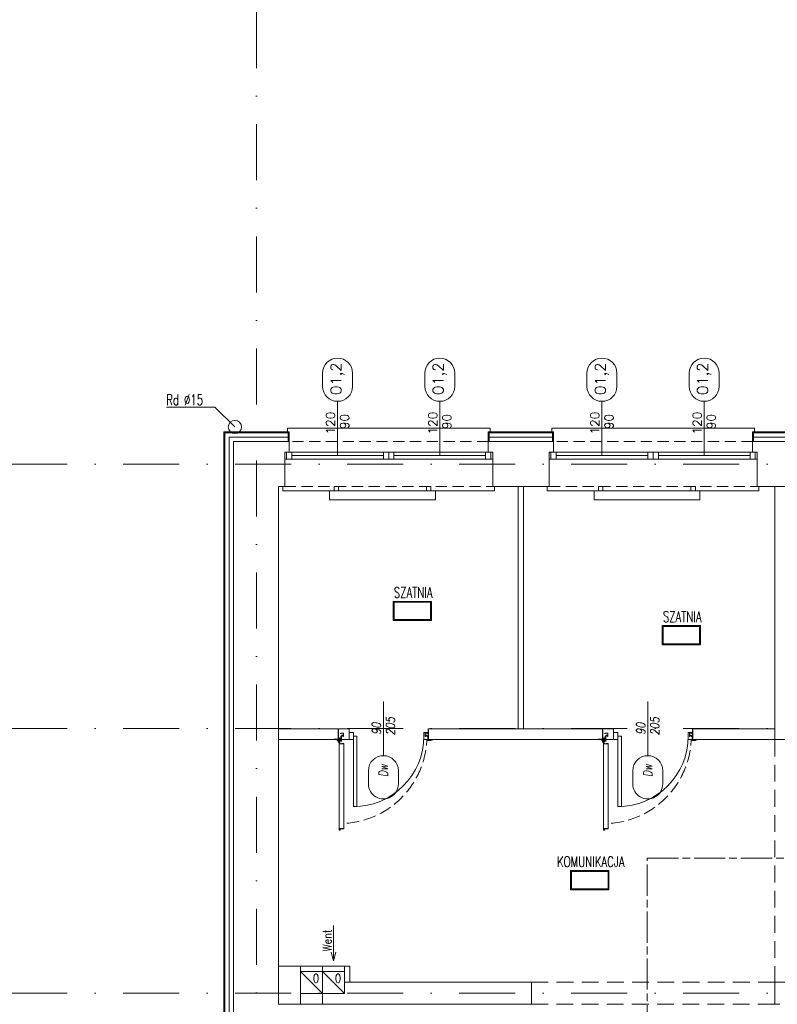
# Model space of a CAD drawing. Header units: millimetres. Extents: x -82287 to 177822, y -399756 to 0.
# Tile 123 of 228: x 48711 to 49571, y -194899 to -193782. Entities that reach past the tile are written whole.
import ezdxf
from ezdxf.enums import TextEntityAlignment as Align

# ---------------------------------------------------------------- set-up
doc = ezdxf.new("R2010")
doc.units = ezdxf.units.MM
doc.header["$MEASUREMENT"] = 0
for name, pattern in [('SUŁOSZOWA - PB 21 03$0$CENTER', [0.6, 0.375, -0.075, 0.075, -0.075]), ('SUŁOSZOWA - PB 21 03$0$CHAIN', [0.3543, 0.2362, -0.0295, 0.0591, -0.0295]), ('SUŁOSZOWA - PB 21 03$0$DASHDOT', [25.4, 12.7, -6.35, 0, -6.35]), ('SUŁOSZOWA - PB 21 03$0$HIDDEN', [9.525, 6.35, -3.175]), ('SUŁOSZOWA - PB 21 03$0$Hidden Line', [391.222223, 282.222223, -109])]:
    doc.linetypes.add(name, pattern=pattern)
doc.layers.add('FL_XREF', color=252, linetype='Continuous')
for name, color, linetype, lineweight in [('SUŁOSZOWA - PB 21 03$0$!! 0_ Istn-okna', 251, 'Continuous', 0), ('SUŁOSZOWA - PB 21 03$0$!! 0_ Istn-sciany', 251, 'Continuous', 0), ('SUŁOSZOWA - PB 21 03$0$!! 0_ Istn-widok', 251, 'Continuous', 0), ('SUŁOSZOWA - PB 21 03$0$!! 0_ Opis', 251, 'Continuous', 0), ('SUŁOSZOWA - PB 21 03$0$!! 0_Istn-cienka', 251, 'Continuous', 0), ('SUŁOSZOWA - PB 21 03$0$!! 0_Istn-grzejniki', 251, 'Continuous', 0), ('SUŁOSZOWA - PB 21 03$0$!! 0_Istn-went', 251, 'Continuous', 0), ('SUŁOSZOWA - PB 21 03$0$!! 0_Opis_okna', 251, 'Continuous', 0), ('SUŁOSZOWA - PB 21 03$0$!! 0_Opis_pom', 251, 'Continuous', 0), ('SUŁOSZOWA - PB 21 03$0$!! 0_Osie', 251, 'SUŁOSZOWA - PB 21 03$0$DASHDOT', 0), ('SUŁOSZOWA - PB 21 03$0$!! 1_ tynk zewn  - nowy', 251, 'Continuous', 0), ('SUŁOSZOWA - PB 21 03$0$!! 1_droga ewakuacyjna', 251, 'SUŁOSZOWA - PB 21 03$0$CHAIN', 0), ('SUŁOSZOWA - PB 21 03$0$!! 1_OPIS POM NOWE', 251, 'Continuous', 0), ('SUŁOSZOWA - PB 21 03$0$!! 1_PROJ Sciany', 251, 'Continuous', 0), ('SUŁOSZOWA - PB 21 03$0$!! 2_ remont Ocieplenie', 251, 'SUŁOSZOWA - PB 21 03$0$ZIGZAG', 0), ('SUŁOSZOWA - PB 21 03$0$!! 2_Drzwi - nowe remont', 251, 'Continuous', 0), ('SUŁOSZOWA - PB 21 03$0$!! 2_drzwi opis', 251, 'Continuous', 0), ('SUŁOSZOWA - PB 21 03$0$!! 2_WYBURZENIA DO REMONTU', 251, 'Continuous', 0), ('SUŁOSZOWA - PB 21 03$0$0-osie-liniA', 251, 'SUŁOSZOWA - PB 21 03$0$DASHDOT', 0)]:
    doc.layers.add(name, color=color, linetype=linetype, lineweight=lineweight)
doc.styles.add('SUŁOSZOWA - PB 21 03$0$50', font='ROMANS.shx', dxfattribs={"width": 0.8, "oblique": 10, "height": 10})
doc.styles.add('SUŁOSZOWA - PB 21 03$0$ARCHETYP', font='romans.shx', dxfattribs={"height": 15})
doc.styles.add('SUŁOSZOWA - PB 21 03$0$ARIAL', font='tahoma.ttf')
doc.styles.add('SUŁOSZOWA - PB 21 03$0$TXT', font='simplex.shx')
doc.linetypes.add('SUŁOSZOWA - PB 21 03$0$ZIGZAG', pattern='A,0.00254,-5.08,[131,ltypeshp.shx,S=5.08,R=0,X=-5.08,Y=0],-10.16,[131,ltypeshp.shx,S=5.08,R=180,X=5.08,Y=0],-5.08', length=20.32254)

# ---------------------------------------------------------------- blocks, each defined once
blk = doc.blocks.new('SUŁOSZOWA - PB 21 03$0$BLOK OSI')
at = {"layer": 'SUŁOSZOWA - PB 21 03$0$0-osie-liniA', "ltscale": 5}
for points in [[(48917.7, -193635.5), (48917.7, -195994)], [(48639.3, -194402.1), (55424.3, -194402.1)], [(48639.3, -194702.1), (55442.3, -194702.1)], [(48639.3, -195002.1), (55442.3, -195002.1)]]:
    blk.add_lwpolyline(points, dxfattribs=at)
blk = doc.blocks.new('SUŁOSZOWA - PB 21 03$0$zaw-dr-90-p')
at = {"color": 2, "linetype": 'SUŁOSZOWA - PB 21 03$0$CENTER', "ltscale": 0.2}
for p, q in [((12, 0), (-12, 0)), ((0, 12), (0, -12)), ((24, 24), (31, 24)), ((24, 19), (31, 19))]:
    blk.add_line(p, q, dxfattribs=at)
at = {"ltscale": 0.2}
for p, q in [((10, 12), (6, 12)), ((10, 0), (10, 6))]:
    blk.add_line(p, q, dxfattribs=at)
blk.add_lwpolyline([(0, 6), (23, 6, 0.414214), (28, 11), (28, 31), (24, 31), (24, 11, -0.414214), (23, 10), (0, 10, 4.561698), (8, 6), (5, 4)], format="xyb", dxfattribs=at)
blk.add_lwpolyline([(0, 0), (-2, 0), (-2, 0), (0, 0), (0, 3), (0, 3), (0, 0), (3, 0), (3, 0), (0, 0), (0, -3), (0, -3)], close=True)
blk.add_lwpolyline([(10, 10), (10, 39), (6, 39), (6, 10)], dxfattribs=at)
blk.add_circle((0, 0), 6.5, dxfattribs=at)
blk = doc.blocks.new('SUŁOSZOWA - PB 21 03$0$drzwi 90- sc 12')
for p, q in [((-13620.3, 20410.2), (-13620.3, 20313.8)), ((-13614.9, 20409.9), (-13620.3, 20409.9)), ((-13616.1, 20410.3), (-13620.2, 20410.3)), ((-13616.1, 20410.3), (-13620, 20410.3)), ((-13618.2, 20410.3), (-13616.2, 20410.3)), ((-13618.2, 20410.3), (-13616.2, 20410.3)), ((-13616.1, 20410.3), (-13616.1, 20411.5)), ((-13616.1, 20411.5), (-13615, 20411.5)), ((-13614.9, 20411.4), (-13614.9, 20313.8)), ((-13620.3, 20313.5), (-13620.3, 20318)), ((-13614.9, 20313.8), (-13620.3, 20313.8)), ((-13618.2, 20313.4), (-13620.2, 20313.4)), ((-13618.2, 20313.7), (-13618.2, 20313.4)), ((-13618.2, 20313.7), (-13616.4, 20313.7)), ((-13615.9, 20313.2), (-13615.9, 20312.2)), ((-13614.9, 20312.3), (-13614.9, 20318)), ((-13715.8, 20302), (-13716.3, 20302)), ((-13715.6, 20308.3), (-13715.6, 20308.6)), ((-13715.6, 20307.7), (-13715.6, 20308.6)), ((-13715.6, 20307.8), (-13715.6, 20308.6)), ((-13715.6, 20307.7), (-13715.4, 20307.7)), ((-13617.8, 20311.1), (-13617.8, 20305.7)), ((-13617.8, 20311.1), (-13617.8, 20305.7)), ((-13616.2, 20309.9), (-13617.4, 20309.9)), ((-13616.8, 20302), (-13616.3, 20302)), ((-13616.2, 20309.9), (-13616.2, 20311)), ((-13615.9, 20312.2), (-13615, 20312.2))]:
    blk.add_line(p, q)
for points in [[(-13665.3, 20285), (-13665.3, 20325.8)], [(-13615.6, 20309.6), (-13615.3, 20309.6), (-13615.3, 20309.8), (-13616.3, 20309.8), (-13616.3, 20309.6), (-13615.9, 20309.6)]]:
    blk.add_lwpolyline(points)
at = {"lineweight": 30}
for points in [[(-13716.3, 20308.9), (-13721.3, 20308.9)], [(-13716.3, 20308.9), (-13716.3, 20296.9)], [(-13614.3, 20308.9), (-13609.3, 20308.9)], [(-13614.3, 20308.9), (-13614.3, 20296.9)]]:
    blk.add_lwpolyline(points, dxfattribs=at)
at = {"ltscale": 0.2}
for points in [[(-13715.6, 20307.5), (-13715.6, 20309.5, 0.414214), (-13715.9, 20309.8), (-13719.4, 20309.8, 0.414214), (-13719.8, 20309.5), (-13719.8, 20308.9), (-13719.6, 20308.9), (-13719.6, 20309.5, -0.414214), (-13719.4, 20309.6), (-13717, 20309.6)], [(-13717, 20309.6), (-13715.9, 20309.6, -0.414214), (-13715.7, 20309.5), (-13715.7, 20307.5)], [(-13715.7, 20307.8), (-13715.7, 20305.6, 0.414214), (-13715.4, 20305.2), (-13715, 20305.2, -0.414214), (-13714.8, 20305.1), (-13714.8, 20304.5, 0.414214), (-13714.5, 20304.1), (-13713.3, 20304.1, 0.414214), (-13712.9, 20304.5), (-13712.9, 20305.1, -1), (-13712.7, 20305.1), (-13712.7, 20302, -0.414214), (-13712.9, 20301.8), (-13715.4, 20301.8, -0.414214), (-13715.6, 20302), (-13715.6, 20302.5), (-13715.8, 20302.5), (-13715.8, 20302, 0.414214), (-13715.4, 20301.6), (-13712.9, 20301.6, 0.414214), (-13712.6, 20302), (-13712.6, 20305.1, 1), (-13713.1, 20305.1), (-13713.1, 20304.5, -0.414214), (-13713.3, 20304.3), (-13714.5, 20304.3, -0.414214), (-13714.6, 20304.5), (-13714.6, 20305.1, 0.414214), (-13715, 20305.4), (-13715.4, 20305.4, -0.414214), (-13715.6, 20305.6), (-13715.6, 20307.6)], [(-13615.9, 20309.6), (-13616.6, 20309.6, 0.414214), (-13616.8, 20309.5), (-13616.8, 20305.6, -0.414214), (-13617.1, 20305.2), (-13617.6, 20305.2, 0.414214), (-13617.7, 20305.1), (-13617.7, 20304.5, -0.414214), (-13618.1, 20304.1), (-13619.3, 20304.1, -0.414214), (-13619.6, 20304.5), (-13619.6, 20305.1, 1), (-13619.8, 20305.1), (-13619.8, 20302, 0.414214), (-13619.6, 20301.8), (-13617.1, 20301.8, 0.414214), (-13616.9, 20302), (-13616.9, 20302.5), (-13616.8, 20302.5), (-13616.8, 20302, -0.414214), (-13617.1, 20301.6), (-13619.6, 20301.6, -0.414214), (-13620, 20302), (-13620, 20305.1, -1), (-13619.4, 20305.1), (-13619.4, 20304.5, 0.414214), (-13619.3, 20304.3), (-13618.1, 20304.3, 0.414214), (-13617.9, 20304.5), (-13617.9, 20305.1, -0.414214), (-13617.6, 20305.4), (-13617.1, 20305.4, 0.414214), (-13617, 20305.6), (-13617, 20309.5, -0.414214), (-13616.6, 20309.8), (-13613.1, 20309.8, -0.414214), (-13612.8, 20309.5), (-13612.8, 20308.9), (-13612.9, 20308.9), (-13612.9, 20309.5, 0.414214), (-13613.1, 20309.6), (-13615.6, 20309.6)]]:
    blk.add_lwpolyline(points, format="xyb", dxfattribs=at)
blk.add_lwpolyline([(-13616.8, 20308.8), (-13617, 20308.8), (-13617, 20307.4), (-13616.8, 20307.4)], close=True)
at = {"linetype": 'SUŁOSZOWA - PB 21 03$0$Hidden Line', "lineweight": 9, "ltscale": 0.05}
blk.add_arc((-13615.5, 20305.1), 99.1, 94.8005, 177.6944, dxfattribs=at)
for centre, radius, start, end in [((-13620.2, 20410.2), 0.1, 90, 180), ((-13615, 20411.4), 0.1, 0, 90), ((-13620.2, 20313.5), 0.1, 180, 270), ((-13616.4, 20313.2), 0.5, 0, 90), ((-13616.3, 20311), 0.1, 0, 90), ((-13615, 20312.3), 0.1, 270, 0)]:
    blk.add_arc(centre, radius, start, end)
at = {"xscale": 0.09999999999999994, "yscale": 0.09999999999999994, "zscale": 0.09999999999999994, "rotation": 180.0000000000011}
blk.add_blockref('SUŁOSZOWA - PB 21 03$0$zaw-dr-90-p', (-13614.9, 20310.9), dxfattribs=at)
blk = doc.blocks.new('SUŁOSZOWA - PB 21 03$0$1_ok-opis')
blk.add_line((0, 111.6), (0, 50))
for points in [[(-17, 128.6), (-17, 143.6)], [(17, 128.6), (17, 143.6)]]:
    blk.add_lwpolyline(points)
for centre, start, end in [((0, 143.6), 0, 180), ((0, 128.6), 180, 0)]:
    blk.add_arc(centre, 17, start, end)
at = {"style": 'SUŁOSZOWA - PB 21 03$0$ARCHETYP'}
for tag, height, rotation, p in [('NR', 12, 90, (0, 136.9)), ('NR', 12, 270, (0, 136.9)), ('SZEROKOŚĆ', 10, 90, (-8, 78.3)), ('WYSOKOŚĆ', 10, 270, (-8, 78.3)), ('WYSOKOŚĆ', 10, 90, (8, 78.3)), ('SZEROKOŚĆ', 10, 270, (8, 78.3))]:
    blk.add_attdef(tag, text='', height=height, rotation=rotation, dxfattribs=at).set_placement(p, align=Align.MIDDLE)
blk = doc.blocks.new('SUŁOSZOWA - PB 21 03')
at = {"layer": 'SUŁOSZOWA - PB 21 03$0$!! 0_ Istn-okna'}
for points in [[(48949.71142, -194325.5883), (49185.71142, -194325.5883)], [(48949.71142, -194333.5883), (49185.71142, -194333.5883)], [(48957.71142, -194329.5883), (49061.71142, -194329.5883)], [(49073.71142, -194329.5883), (49177.71142, -194329.5883)], [(49249.71142, -194325.5883), (49485.71142, -194325.5883)], [(49249.71142, -194333.5883), (49485.71142, -194333.5883)], [(49257.71142, -194329.5883), (49361.71142, -194329.5883)], [(49373.71142, -194329.5883), (49477.71142, -194329.5883)]]:
    blk.add_lwpolyline(points, dxfattribs=at)
for points in [[(48951.71142, -194325.5883), (48957.71142, -194325.5883), (48957.71142, -194333.5883), (48951.71142, -194333.5883)], [(49061.71142, -194325.5883), (49067.71142, -194325.5883), (49067.71142, -194333.5883), (49061.71142, -194333.5883)], [(49067.71142, -194325.5883), (49073.71142, -194325.5883), (49073.71142, -194333.5883), (49067.71142, -194333.5883)], [(49177.71142, -194325.5883), (49183.71142, -194325.5883), (49183.71142, -194333.5883), (49177.71142, -194333.5883)], [(49251.71142, -194325.5883), (49257.71142, -194325.5883), (49257.71142, -194333.5883), (49251.71142, -194333.5883)], [(49361.71142, -194325.5883), (49367.71142, -194325.5883), (49367.71142, -194333.5883), (49361.71142, -194333.5883)], [(49367.71142, -194325.5883), (49373.71142, -194325.5883), (49373.71142, -194333.5883), (49367.71142, -194333.5883)], [(49477.71142, -194325.5883), (49483.71142, -194325.5883), (49483.71142, -194333.5883), (49477.71142, -194333.5883)]]:
    blk.add_lwpolyline(points, close=True, dxfattribs=at)
at = {"layer": 'SUŁOSZOWA - PB 21 03$0$!! 0_ Istn-sciany'}
for p, q in [((48891.71142, -194313.5883), (48891.71142, -195625.5883)), ((48942.71142, -194364.5883), (48942.71142, -194639.5883)), ((49214.71142, -194364.5883), (49214.71142, -194639.5883)), ((49220.71142, -194364.5883), (49220.71142, -194639.5883)), ((49505.71142, -194364.5883), (49505.71142, -194639.5883)), ((48942.71142, -194651.5883), (48942.71142, -194908.5883)), ((49017.71142, -194908.5883), (49017.71142, -194939.5883)), ((49023.71142, -194908.5883), (49023.71142, -194926.5883)), ((49229.71142, -194926.5883), (49229.71142, -194951.5883)), ((49505.71142, -194926.5883), (49505.71142, -194951.5883))]:
    blk.add_line(p, q, dxfattribs=at)
for points in [[(48954.71142, -194313.5883), (48891.71142, -194313.5883)], [(48954.71142, -194325.5883), (48954.71142, -194313.5883)], [(49254.71142, -194313.5883), (49180.71142, -194313.5883)], [(49180.71142, -194325.5883), (49180.71142, -194313.5883)], [(49254.71142, -194325.5883), (49254.71142, -194313.5883)], [(49554.71142, -194313.5883), (49480.71142, -194313.5883)], [(49480.71142, -194325.5883), (49480.71142, -194313.5883)], [(48949.71142, -194325.5883), (48954.71142, -194325.5883)], [(48949.71142, -194364.5883), (48949.71142, -194325.5883)], [(49180.71142, -194325.5883), (49185.71142, -194325.5883)], [(49185.71142, -194364.5883), (49185.71142, -194325.5883)], [(49249.71142, -194325.5883), (49254.71142, -194325.5883)], [(49249.71142, -194364.5883), (49249.71142, -194325.5883)], [(49480.71142, -194325.5883), (49485.71142, -194325.5883)], [(49485.71142, -194364.5883), (49485.71142, -194325.5883)], [(48949.71142, -194364.5883), (48942.71142, -194364.5883)], [(49214.71142, -194364.5883), (49185.71142, -194364.5883)], [(49249.71142, -194364.5883), (49220.71142, -194364.5883)], [(49505.71142, -194364.5883), (49485.71142, -194364.5883)], [(49010.7115, -194639.5883), (48942.71142, -194639.5883)], [(49214.71142, -194639.5883), (49112.71142, -194639.5883)], [(49112.71142, -194639.5883), (49112.71142, -194651.5883)], [(49310.71142, -194639.5883), (49220.71142, -194639.5883)], [(49505.71142, -194639.5883), (49412.71142, -194639.5883)], [(49412.71142, -194639.5883), (49412.71142, -194651.5883)], [(49010.71142, -194651.5883), (48942.71142, -194651.5883)], [(49310.71142, -194651.5883), (49112.71142, -194651.5883)], [(49610.71142, -194651.5883), (49412.71142, -194651.5883)], [(48992.71142, -194908.5883), (48942.71142, -194908.5883)], [(48992.71142, -194914.5883), (48967.71142, -194914.5883)], [(48967.71142, -194951.5883), (48967.71142, -194914.5883)], [(48992.71142, -194914.5883), (48992.71142, -194908.5883)], [(49023.71142, -194908.5883), (49017.71142, -194908.5883)], [(49229.71142, -194926.5883), (49023.71142, -194926.5883)], [(49562.71142, -194926.5883), (49505.71142, -194926.5883)], [(49017.71142, -194939.5883), (48992.71142, -194939.5883)], [(48992.71142, -194939.5883), (48992.71142, -194951.5883)], [(48967.71142, -194951.5883), (48942.71142, -194951.5883)], [(49223.71142, -194951.5883), (48992.71142, -194951.5883)]]:
    blk.add_lwpolyline(points, dxfattribs=at)
at = {"layer": 'SUŁOSZOWA - PB 21 03$0$!! 0_ Istn-widok'}
for points in [[(49182.71142, -194298.5883), (48952.71142, -194298.5883)], [(48952.71142, -194303.5883), (48952.71142, -194298.5883)], [(49182.71142, -194303.5883), (49182.71142, -194298.5883)], [(49482.71142, -194298.5883), (49252.71142, -194298.5883)], [(49252.71142, -194303.5883), (49252.71142, -194298.5883)], [(49482.71142, -194303.5883), (49482.71142, -194298.5883)], [(48947.71142, -194364.5883), (48947.71142, -194369.5883)], [(49187.71142, -194364.5883), (49187.71142, -194369.5883)], [(49214.71142, -194364.5883), (49220.71142, -194364.5883)], [(49247.71142, -194364.5883), (49247.71142, -194369.5883)], [(49487.71142, -194364.5883), (49487.71142, -194369.5883)], [(49505.71142, -194364.5883), (49530.71142, -194364.5883)], [(48947.71142, -194369.5883), (49187.71142, -194369.5883)], [(49247.71142, -194369.5883), (49487.71142, -194369.5883)], [(48942.71142, -194639.5883), (48942.71142, -194651.5883)], [(49214.71142, -194639.5883), (49220.71142, -194639.5883)], [(49505.71142, -194639.5883), (49505.71142, -194651.5883)], [(48942.71142, -194908.5883), (48942.71142, -194951.5883)], [(48967.71142, -194914.5883), (48967.71142, -194908.5883)], [(49023.71142, -194926.5883), (49017.71142, -194926.5883)], [(49223.71142, -194951.5883), (49229.71142, -194951.5883)], [(49511.71142, -194951.5883), (49505.71142, -194951.5883)]]:
    blk.add_lwpolyline(points, dxfattribs=at)
at = {"layer": 'SUŁOSZOWA - PB 21 03$0$!! 0_ Istn-widok', "linetype": 'SUŁOSZOWA - PB 21 03$0$HIDDEN', "ltscale": 3}
for points in [[(49505.71142, -194651.5883), (49505.71142, -194926.5883)], [(49229.71142, -194926.5883), (49505.71142, -194926.5883)], [(49505.71142, -194951.5883), (49229.71142, -194951.5883)]]:
    blk.add_lwpolyline(points, dxfattribs=at)
at = {"layer": 'SUŁOSZOWA - PB 21 03$0$!! 0_ Istn-widok'}
blk.add_circle((48893.21142, -194297.0883), 7.5, dxfattribs=at)
at = {"layer": 'SUŁOSZOWA - PB 21 03$0$!! 0_ Opis'}
for points in [[(48870.57423, -194274.4511), (48815.68889, -194274.4511)], [(48870.57423, -194274.4511), (48893.21142, -194297.0883)]]:
    blk.add_lwpolyline(points, dxfattribs=at)
at = {"layer": 'SUŁOSZOWA - PB 21 03$0$!! 0_Istn-cienka', "linetype": 'SUŁOSZOWA - PB 21 03$0$HIDDEN', "ltscale": 2}
for points in [[(49180.71142, -194313.5883), (48954.71142, -194313.5883)], [(49480.71142, -194313.5883), (49254.71142, -194313.5883)], [(48949.71142, -194364.5883), (49185.71142, -194364.5883)], [(49249.71142, -194364.5883), (49485.71142, -194364.5883)]]:
    blk.add_lwpolyline(points, dxfattribs=at)
at = {"layer": 'SUŁOSZOWA - PB 21 03$0$!! 0_Istn-grzejniki'}
for points in [[(49115.71142, -194364.5883), (49115.71142, -194369.5883), (49120.71142, -194369.5883), (49120.71142, -194379.5883), (49000.71142, -194379.5883), (49000.71142, -194369.5883), (49005.71142, -194369.5883), (49005.71142, -194364.5883), (49010.71142, -194364.5883), (49010.71142, -194369.5883), (49110.71142, -194369.5883), (49110.71142, -194364.5883)], [(49415.71142, -194364.5883), (49415.71142, -194369.5883), (49420.71142, -194369.5883), (49420.71142, -194379.5883), (49300.71142, -194379.5883), (49300.71142, -194369.5883), (49305.71142, -194369.5883), (49305.71142, -194364.5883), (49310.71142, -194364.5883), (49310.71142, -194369.5883), (49410.71142, -194369.5883), (49410.71142, -194364.5883)]]:
    blk.add_lwpolyline(points, close=True, dxfattribs=at)
at = {"layer": 'SUŁOSZOWA - PB 21 03$0$!! 0_Istn-went'}
for points in [[(49005.21142, -194862.63125), (49005.21142, -194902.67778)], [(49005.21142, -194902.67778), (49002.53193, -194892.67778)], [(49005.21142, -194902.67778), (49007.89092, -194892.67778)], [(48967.71142, -194914.5883), (48992.71142, -194939.5883)], [(48992.71142, -194908.5883), (49017.71142, -194908.5883)], [(48992.71142, -194914.5883), (49017.71142, -194939.5883)], [(48967.71142, -194951.5883), (48992.71142, -194951.5883)]]:
    blk.add_lwpolyline(points, dxfattribs=at)
for points in [[(48967.71142, -194939.5883), (48992.71142, -194939.5883), (48992.71142, -194914.5883), (48967.71142, -194914.5883)], [(48992.71142, -194939.5883), (49017.71142, -194939.5883), (49017.71142, -194914.5883), (48992.71142, -194914.5883)]]:
    blk.add_lwpolyline(points, close=True, dxfattribs=at)
at = {"layer": 'SUŁOSZOWA - PB 21 03$0$!! 0_Opis_pom', "ltscale": 0.7}
for points in [[(49072.64602, -194516.60387), (49116.16602, -194516.60387), (49116.16602, -194494.84387), (49072.64602, -194494.84387)], [(49073.73402, -194515.51587), (49115.07802, -194515.51587), (49115.07802, -194495.93187), (49073.73402, -194495.93187)], [(49377.95914, -194544.07455), (49421.47914, -194544.07455), (49421.47914, -194522.31455), (49377.95914, -194522.31455)], [(49379.04714, -194542.98655), (49420.39114, -194542.98655), (49420.39114, -194523.40255), (49379.04714, -194523.40255)], [(49274.15259, -194821.83246), (49317.67259, -194821.83246), (49317.67259, -194800.07246), (49274.15259, -194800.07246)], [(49275.24059, -194820.74446), (49316.58459, -194820.74446), (49316.58459, -194801.16046), (49275.24059, -194801.16046)]]:
    blk.add_lwpolyline(points, close=True, dxfattribs=at)
at = {"layer": 'SUŁOSZOWA - PB 21 03$0$!! 1_ tynk zewn  - nowy'}
for points in [[(48954.71142, -195636.5883), (48880.71142, -195636.5883), (48880.71142, -194302.5883), (48954.71142, -194302.5883)], [(48954.71142, -195635.5883), (48881.71142, -195635.5883), (48881.71142, -194303.5883), (48954.71142, -194303.5883)], [(48953.71142, -194302.5883), (48953.71142, -194313.5883)], [(48954.71142, -194302.5883), (48954.71142, -194313.5883)], [(49180.71142, -194302.5883), (49180.71142, -194313.5883)], [(49254.71142, -194302.5883), (49180.71142, -194302.5883)], [(49254.71142, -194303.5883), (49180.71142, -194303.5883)], [(49181.71142, -194302.5883), (49181.71142, -194313.5883)], [(49253.71142, -194302.5883), (49253.71142, -194313.5883)], [(49254.71142, -194302.5883), (49254.71142, -194313.5883)], [(49554.71142, -194302.5883), (49480.71142, -194302.5883)], [(49480.71142, -194302.5883), (49480.71142, -194313.5883)], [(49554.71142, -194303.5883), (49480.71142, -194303.5883)], [(49481.71142, -194302.5883), (49481.71142, -194313.5883)]]:
    blk.add_lwpolyline(points, dxfattribs=at)
at = {"layer": 'SUŁOSZOWA - PB 21 03$0$!! 1_droga ewakuacyjna', "ltscale": 150}
blk.add_lwpolyline([(49229.71142, -195466.58826), (49361.06958, -195466.58826), (49361.06958, -194786.15583), (50002.38268, -194786.15583), (50002.38268, -194926.5883)], dxfattribs=at)
at = {"layer": 'SUŁOSZOWA - PB 21 03$0$!! 1_PROJ Sciany'}
for points in [[(49010.71142, -194651.5883), (49010.71142, -194639.5883)], [(49310.71142, -194651.5883), (49310.71142, -194639.5883)]]:
    blk.add_lwpolyline(points, dxfattribs=at)
at = {"layer": 'SUŁOSZOWA - PB 21 03$0$!! 2_ remont Ocieplenie', "linetype": 'SUŁOSZOWA - PB 21 03$0$ZIGZAG', "ltscale": 0.75}
for points in [[(48954.71142, -195630.5883), (48886.71142, -195630.5883), (48886.71142, -194308.5883), (48954.71142, -194308.5883)], [(49254.71142, -194308.5883), (49180.71142, -194308.5883)], [(49554.71142, -194308.5883), (49480.71142, -194308.5883)]]:
    blk.add_lwpolyline(points, dxfattribs=at)
at = {"layer": 'SUŁOSZOWA - PB 21 03$0$!! 2_WYBURZENIA DO REMONTU'}
for points in [[(49022.71142, -194639.5883), (49011.66547, -194639.5883)], [(49022.71142, -194639.5883), (49022.71142, -194651.5883)], [(49322.71142, -194639.5883), (49311.80137, -194639.5883)], [(49322.71142, -194639.5883), (49322.71142, -194651.5883)], [(49022.71142, -194651.5883), (49011.23692, -194651.5883)], [(49322.71142, -194651.5883), (49312.8541, -194651.5883)]]:
    blk.add_lwpolyline(points, dxfattribs=at)
for points in [[(49027.71142, -194643.5883), (49022.71142, -194643.5883), (49022.71142, -194651.5883), (49027.71142, -194651.5883)], [(49031.71142, -194727.5883), (49031.71142, -194647.5883), (49027.71142, -194647.5883), (49027.71142, -194727.5883)], [(49107.71142, -194643.5883), (49112.71142, -194643.5883), (49112.71142, -194651.5883), (49107.71142, -194651.5883)], [(49327.71142, -194643.5883), (49322.71142, -194643.5883), (49322.71142, -194651.5883), (49327.71142, -194651.5883)], [(49331.71142, -194727.5883), (49331.71142, -194647.5883), (49327.71142, -194647.5883), (49327.71142, -194727.5883)], [(49407.71142, -194643.5883), (49412.71142, -194643.5883), (49412.71142, -194651.5883), (49407.71142, -194651.5883)]]:
    blk.add_lwpolyline(points, close=True, dxfattribs=at)
for centre in [(49027.71142, -194647.5883), (49327.71142, -194647.5883)]:
    blk.add_arc(centre, 80, 269.99999996, 359.99999996, dxfattribs=at)
at = {"layer": 'SUŁOSZOWA - PB 21 03$0$!! 0_Opis_okna'}
ref = blk.add_blockref('SUŁOSZOWA - PB 21 03$0$1_ok-opis', (49009.71142, -194379.5883), dxfattribs=at)
ref.add_attrib('WYSOKOŚĆ', '90', dxfattribs={"layer": '0', "height": 10, "rotation": 90, "style": 'SUŁOSZOWA - PB 21 03$0$ARCHETYP'}).set_placement((49017.71142, -194290.86789), align=Align.MIDDLE)
ref.add_attrib('SZEROKOŚĆ', '120', dxfattribs={"layer": '0', "height": 10, "rotation": 90, "style": 'SUŁOSZOWA - PB 21 03$0$ARCHETYP'}).set_placement((49001.71142, -194292.64135), align=Align.MIDDLE)
ref.add_attrib('NR', 'O1,2', dxfattribs={"layer": '0', "height": 12, "rotation": 90, "style": 'SUŁOSZOWA - PB 21 03$0$ARCHETYP'}).set_placement((49009.71142, -194242.68686), align=Align.MIDDLE)
ref = blk.add_blockref('SUŁOSZOWA - PB 21 03$0$1_ok-opis', (49125.71142, -194379.5883), dxfattribs=at)
ref.add_attrib('WYSOKOŚĆ', '90', dxfattribs={"layer": '0', "height": 10, "rotation": 90, "style": 'SUŁOSZOWA - PB 21 03$0$ARCHETYP'}).set_placement((49133.71142, -194290.86789), align=Align.MIDDLE)
ref.add_attrib('SZEROKOŚĆ', '120', dxfattribs={"layer": '0', "height": 10, "rotation": 90, "style": 'SUŁOSZOWA - PB 21 03$0$ARCHETYP'}).set_placement((49117.71142, -194292.64135), align=Align.MIDDLE)
ref.add_attrib('NR', 'O1,2', dxfattribs={"layer": '0', "height": 12, "rotation": 90, "style": 'SUŁOSZOWA - PB 21 03$0$ARCHETYP'}).set_placement((49125.71142, -194242.68686), align=Align.MIDDLE)
ref = blk.add_blockref('SUŁOSZOWA - PB 21 03$0$1_ok-opis', (49309.71142, -194379.5883), dxfattribs=at)
ref.add_attrib('WYSOKOŚĆ', '90', dxfattribs={"layer": '0', "height": 10, "rotation": 90, "style": 'SUŁOSZOWA - PB 21 03$0$ARCHETYP'}).set_placement((49317.71142, -194290.86789), align=Align.MIDDLE)
ref.add_attrib('SZEROKOŚĆ', '120', dxfattribs={"layer": '0', "height": 10, "rotation": 90, "style": 'SUŁOSZOWA - PB 21 03$0$ARCHETYP'}).set_placement((49301.71142, -194292.64135), align=Align.MIDDLE)
ref.add_attrib('NR', 'O1,2', dxfattribs={"layer": '0', "height": 12, "rotation": 90, "style": 'SUŁOSZOWA - PB 21 03$0$ARCHETYP'}).set_placement((49309.71142, -194242.68686), align=Align.MIDDLE)
ref = blk.add_blockref('SUŁOSZOWA - PB 21 03$0$1_ok-opis', (49425.71142, -194379.5883), dxfattribs=at)
ref.add_attrib('WYSOKOŚĆ', '90', dxfattribs={"layer": '0', "height": 10, "rotation": 90, "style": 'SUŁOSZOWA - PB 21 03$0$ARCHETYP'}).set_placement((49433.71142, -194290.86789), align=Align.MIDDLE)
ref.add_attrib('SZEROKOŚĆ', '120', dxfattribs={"layer": '0', "height": 10, "rotation": 90, "style": 'SUŁOSZOWA - PB 21 03$0$ARCHETYP'}).set_placement((49417.71142, -194292.64135), align=Align.MIDDLE)
ref.add_attrib('NR', 'O1,2', dxfattribs={"layer": '0', "height": 12, "rotation": 90, "style": 'SUŁOSZOWA - PB 21 03$0$ARCHETYP'}).set_placement((49425.71142, -194242.68686), align=Align.MIDDLE)
at = {"layer": 'SUŁOSZOWA - PB 21 03$0$!! 0_Osie'}
blk.add_blockref('SUŁOSZOWA - PB 21 03$0$BLOK OSI', (0, 63), dxfattribs=at)
at = {"layer": 'SUŁOSZOWA - PB 21 03$0$!! 2_Drzwi - nowe remont', "rotation": 180}
for p in [(35396.4418, -174342.66396), (35696.4418, -174342.66396)]:
    blk.add_blockref('SUŁOSZOWA - PB 21 03$0$drzwi 90- sc 12', p, dxfattribs=at)
at = {"layer": 'SUŁOSZOWA - PB 21 03$0$!! 2_drzwi opis'}
ref = blk.add_blockref('SUŁOSZOWA - PB 21 03$0$1_ok-opis', (49061.71146, -194558.28268), dxfattribs=dict(at, rotation=180.0000036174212))
ref.add_attrib('WYSOKOŚĆ', '90 ', dxfattribs={"layer": '0', "height": 10, "rotation": 90.00000362, "style": 'SUŁOSZOWA - PB 21 03$0$50', "oblique": 10, "width": 0.8}).set_placement((49053.71146, -194636.57353), align=Align.MIDDLE)
ref.add_attrib('SZEROKOŚĆ', '205', dxfattribs={"layer": '0', "height": 10, "rotation": 90.00000362, "style": 'SUŁOSZOWA - PB 21 03$0$50', "oblique": 10, "width": 0.8}).set_placement((49069.71146, -194636.57353), align=Align.MIDDLE)
ref.add_attrib('NR', 'Dw', dxfattribs={"layer": '0', "height": 10, "rotation": 90.00000362, "style": 'SUŁOSZOWA - PB 21 03$0$50', "oblique": 10, "width": 0.8}).set_placement((49061.71147, -194686.89393), align=Align.MIDDLE)
ref = blk.add_blockref('SUŁOSZOWA - PB 21 03$0$1_ok-opis', (49361.71146, -194558.28268), dxfattribs=dict(at, rotation=180.0000036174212))
ref.add_attrib('WYSOKOŚĆ', '90 ', dxfattribs={"layer": '0', "height": 10, "rotation": 90.00000362, "style": 'SUŁOSZOWA - PB 21 03$0$50', "oblique": 10, "width": 0.8}).set_placement((49353.71146, -194636.57353), align=Align.MIDDLE)
ref.add_attrib('SZEROKOŚĆ', '205', dxfattribs={"layer": '0', "height": 10, "rotation": 90.00000362, "style": 'SUŁOSZOWA - PB 21 03$0$50', "oblique": 10, "width": 0.8}).set_placement((49369.71146, -194636.57353), align=Align.MIDDLE)
ref.add_attrib('NR', 'Dw', dxfattribs={"layer": '0', "height": 10, "rotation": 90.00000362, "style": 'SUŁOSZOWA - PB 21 03$0$50', "oblique": 10, "width": 0.8}).set_placement((49361.71147, -194686.89393), align=Align.MIDDLE)
at = {"layer": 'SUŁOSZOWA - PB 21 03$0$!! 0_ Opis', "style": 'SUŁOSZOWA - PB 21 03$0$ARCHETYP', "width": 0.7}
blk.add_text('Rd %%C15', height=12, rotation=359.99999996, dxfattribs=at).set_placement((48815.32858, -194272.27771))
at = {"layer": 'SUŁOSZOWA - PB 21 03$0$!! 0_Istn-went', "style": 'SUŁOSZOWA - PB 21 03$0$ARCHETYP', "width": 0.8}
for s, rotation, p in [('Went', 89.99999996, (49002.8812, -194892.00802)), ('0', 0.00000004, (48981.87286, -194927.41077)), ('0', 0.00000004, (49006.87286, -194927.41077))]:
    blk.add_text(s, height=10, rotation=rotation, dxfattribs=at).set_placement(p)
at = {"layer": 'SUŁOSZOWA - PB 21 03$0$!! 0_Opis_pom', "ltscale": 0.7, "style": 'SUŁOSZOWA - PB 21 03$0$TXT', "width": 0.7}
for s, p in [('SZATNIA', (49095.52116, -194490.79756)), ('SZATNIA', (49400.83428, -194518.26824)), ('KOMUNIKACJA', (49297.02772, -194796.02615))]:
    blk.add_text(s, height=12, dxfattribs=at).set_placement(p, align=Align.CENTER)
at = {"layer": 'SUŁOSZOWA - PB 21 03$0$!! 0_Opis_pom', "ltscale": 0.7, "style": 'SUŁOSZOWA - PB 21 03$0$ARIAL'}
for tag, p in [('B0,19', (52679.2094, -194257.55204)), ('B2,14', (73874.0461, -194402.0887)), ('B2,12', (73342.49259, -194413.89249)), ('B1,21', (60405.50261, -194427.18207)), ('B2,11', (73069.01144, -194438.89383)), ('A1,16', (59129.54925, -194448.08429)), ('B1/17', (59524.53699, -194450.37428)), ('B1,19', (59914.81903, -194448.15658)), ('1,23', (61575.22173, -194450.37428)), ('B2,16', (75195.07765, -194441.83446)), ('B0,15', (51514.15008, -194461.8073)), ('A1,1', (58808.06672, -194460.94161)), ('1,22', (60947.33929, -194456.1144)), ('B1,18', (59715.51745, -194473.87108)), ('B2,17', (75506.7465, -194471.3759)), ('B2,19.1', (76701.67035, -194466.03695)), ('B3,7', (87459.81312, -194465.07097)), ('B3,3', (88235.73906, -194465.79732)), ('B0,18', (52071.43815, -194478.40179)), ('B3,6', (86826.65132, -194483.15512)), ('B3,8', (90006.66539, -194478.47972)), ('B1,20', (60198.53687, -194490.17374)), ('B2,10', (72728.63362, -194489.37283)), ('B2,15', (74566.38885, -194487.81114)), ('A0,6', (49094.40602, -194505.72387)), ('A2,5', (72452.45009, -194505.90583)), ('B2,13', (73649.91716, -194500.01242)), ('A0,4', (49692.81919, -194517.93289)), ('B0,22', (54187.56644, -194519.04308)), ('A1,6', (58565.96262, -194514.50753)), ('B1,1', (61908.24378, -194515.48656)), ('A0,3', (49906.53818, -194524.03766)), ('B0,20', (53125.45224, -194527.8835)), ('A0,5', (49399.71914, -194533.19455)), ('B0,21', (53847.26622, -194535.08002)), ('B1,3', (62229.35503, -194604.49851)), ('B2,18', (75922.43604, -194612.23635)), ('B2,19', (77152.69039, -194617.53776)), ('A3,4', (85509.27934, -194642.47136)), ('B0,24B', (54824.42896, -194684.26784)), ('B1,4', (63476.45184, -194691.11207)), ('B0,13', (50367.63944, -194706.5583)), ('B0,16', (51457.40872, -194704.43091)), ('B0,17', (51897.58569, -194706.77195)), ('A2,4', (71695.75649, -194707.44268)), ('A1,5', (58149.22649, -194724.80163)), ('A2.1', (72371.45884, -194731.56251)), ('B0,23', (54542.05776, -194742.93939)), ('A1,2', (58744.42262, -194746.622)), ('B1,2D', (60756.29674, -194750.92727)), ('A1,15', (59129.54925, -194780.73348)), ('A3.1', (86079.08704, -194786.62422)), ('B0,14', (50962.60809, -194789.06568)), ('B1,4', (63483.03852, -194791.04365)), ('A0,2', (49295.91259, -194810.95246)), ('B1,2B', (62374.83512, -194841.86715)), ('B2.7', (74548.27897, -194836.12781)), ('B3,2', (89035.72921, -194837.99287)), ('B0,7', (52851.95551, -194845.56115)), ('B1,2A', (61803.35407, -194869.27513)), ('B0,8', (51561.38742, -194890.27848)), ('A1,3', (58810.05243, -195008.83917)), ('A3.2', (86016.50296, -195004.88875)), ('A0,1', (49914.27925, -195025.82804)), ('A0,10', (49695.87246, -195042.9259)), ('B0,17', (51225.06492, -195049.74007)), ('B0,6', (52110.41055, -195069.39267)), ('B1,8', (61403.63433, -195071.25189)), ('A2.2', (72371.45884, -195070.78713)), ('B2.2', (74976.1855, -195068.47988)), ('A0,7', (49042.50308, -195082.6056)), ('B3,11', (88623.94853, -195099.23575)), ('B3,4', (87612.56208, -195132.78192)), ('B3,5', (86839.47632, -195174.05241)), ('B0,12', (50313.60595, -195207.52936)), ('B0,11', (50726.178, -195219.06638)), ('B3,10', (89778.42161, -195220.68871)), ('B1,6', (63686.26823, -195231.3997)), ('B0,24A', (54359.17011, -195245.97867)), ('A1,4', (58093.66276, -195250.96213)), ('B0,10', (51476.34179, -195259.44699)), ('B3,9', (90479.74099, -195260.18621)), ('A0,11', (49643.96951, -195271.84772)), ('B1,14', (59332.54805, -195280.73534)), ('A0,8', (49042.50308, -195293.21363)), ('B0,9', (51798.4912, -195291.17482)), ('B2,21', (75970.16114, -195290.81005)), ('B0,3', (52068.59538, -195319.60465)), ('B1,13', (60186.62513, -195314.46953)), ('B1,10', (60892.94126, -195319.45825)), ('B1,5', (63419.22943, -195317.21026)), ('A2.3', (71832.37045, -195318.78232)), ('B2,9', (73175.51251, -195317.21162)), ('B2,4', (74493.5947, -195318.7733)), ('B2,3', (74674.2815, -195319.28036)), ('A3,3', (85569.83931, -195318.78232)), ('B3,1', (88723.65615, -195329.98594)), ('B1,9', (61058.12383, -195344.48743)), ('B2,8', (73894.209, -195338.18956)), ('B2,20', (77211.021, -195343.82367)), ('B2.1', (75304.74121, -195348.36327)), ('B0,2', (52227.2348, -195357.98297)), ('B1,2C', (61827.40698, -195369.02625)), ('B1,7', (62134.52151, -195372.05069)), ('A0,9', (49001.50444, -195413.15723)), ('B0,1', (53061.17304, -195403.85659)), ('A0,12', (49689.76592, -195485.50737)), ('B0,4', (52224.78303, -195500.96352)), ('B1,11', (61050.00078, -195512.89565)), ('B2,5', (74686.48999, -195507.24036)), ('B1,12', (60864.00751, -195544.00738)), ('B0,5', (52066.14362, -195556.83806)), ('B2,6', (74499.29165, -195549.55175)), ('C2,2', (74812.78942, -195865.8959)), ('C1,3', (61091.58871, -195973.27844)), ('C0,2A', (52278.30875, -196050.48297)), ('C0,1', (52808.36775, -196132.34208)), ('C1,2', (61690.27405, -196439.72387)), ('C1,1', (62060.59754, -196465.28533)), ('C3,1', (88979.71614, -196545.67785)), ('C0,2B', (53028.88223, -196668.8019)), ('C1,4', (61008.68123, -196686.32122)), ('C2,1', (75334.65984, -196786.2197)), ('C2,3', (74834.65119, -196933.26657)), ('C1,5', (61062.7252, -196991.42453)), ('C1,10', (62127.38542, -196998.81344)), ('C1,9', (62147.33751, -197289.53424)), ('C1,6', (61131.41824, -197329.69535)), ('C0,3', (52181.98562, -197341.92176)), ('D1,1', (73931.12245, -197584.03121)), ('C0,4', (52345.96562, -197596.60561)), ('D0,18', (60296.49264, -197617.95269)), ('C2,4', (75243.70451, -197663.89)), ('D0,7', (59141.53804, -197722.84718)), ('D0,17', (60701.16801, -197741.44864)), ('C1,7', (61222.2575, -197737.18052)), ('D1,4', (73157.19908, -197744.29721)), ('D0,3', (59562.25866, -197751.14316)), ('D1,6', (72757.78643, -197751.22612)), ('D0,6', (58741.71849, -197802.61699)), ('D0,10', (58357.73602, -197820.93991)), ('D,09', (59195.67196, -197881.51243)), ('C0,5', (52269.72696, -197902.4362)), ('C0,6', (52872.93793, -197917.07354)), ('D0,2', (59943.06082, -197917.06725)), ('D1,3', (73475.28953, -197924.29875)), ('D0,16', (60721.3534, -197935.2949)), ('D0,8', (59058.9008, -197963.64925)), ('D0,5', (59448.52586, -197969.8061)), ('C2,5', (74555.08284, -197988.7886)), ('D1,5', (73291.61607, -197999.29956)), ('D0,4', (59655.02693, -198042.2589)), ('D0,15', (60692.12223, -198127.4643)), ('D0,1', (59931.33074, -198173.12806)), ('D1,2', (73578.07819, -198172.30068)), ('D0,11', (58161.27105, -198211.45823)), ('D0,12', (58250.99458, -198537.17631)), ('D0,13', (58250.99458, -198764.99605)), ('D0,14', (59130.08589, -198795.3373)), ('D1,7', (71854.87376, -198786.88467)), ('D1,8', (71715.35366, -199212.44512))]:
    blk.add_attdef(tag, text='', height=11.968, dxfattribs=at).set_placement(p, align=Align.MIDDLE_CENTER)
at = {"layer": 'SUŁOSZOWA - PB 21 03$0$!! 1_OPIS POM NOWE', "style": 'SUŁOSZOWA - PB 21 03$0$ARIAL'}
for tag, p in [('C1.7A', (61271.6179, -197538.30303)), ('C2.5B', (74970.66097, -197546.70728)), ('C2,5C', (74903.71123, -197659.13664)), ('C2.4', (75374.07862, -197726.11453)), ('D1,2B', (74322.25834, -197791.43247)), ('C1.7C', (61260.26049, -197811.38428)), ('C1.8B', (61588.27341, -197817.62151)), ('C1.8A', (61884.42005, -197818.94854)), ('C1.7B', (61322.12354, -197933.89849)), ('C2,5A', (74943.41937, -197993.49482)), ('E1.2', (62164.78326, -198139.98688)), ('E1.5E', (62692.10372, -198153.27854)), ('D1,2C', (73419.9359, -198156.57844)), ('E3.1', (88990.58975, -198158.87886)), ('E2.9', (75361.45041, -198161.88904)), ('E2.7', (76022.45692, -198162.26272)), ('D1,2A', (74280.17915, -198172.30068)), ('E1.1', (61330.46191, -198191.9806)), ('E1.5D', (62993.60773, -198185.416)), ('E1.5C', (63016.9343, -198246.3437)), ('E1.5B', (63264.15117, -198307.8661)), ('E3.2', (88781.41347, -198385.24275)), ('E1.6', (61022.6264, -198421.00827)), ('E2.2', (74782.75417, -198427.85813)), ('E2.8', (75757.29014, -198437.09188)), ('E2.6', (76531.8031, -198444.40756)), ('E3.4', (89392.22607, -198450.03942)), ('E1.5A', (63049.47589, -198456.39852)), ('E1.5F', (62736.15118, -198589.14592)), ('E1.5G', (62892.39981, -198586.12622)), ('E1,4', (61888.25021, -198652.6996)), ('E2.1', (75803.99631, -198697.05773)), ('E1.5L', (63297.7633, -198733.65678)), ('E1.3', (61058.5992, -198806.28147)), ('E1.5H', (62893.53005, -198830.01758)), ('E2,3', (74778.52304, -198843.9541)), ('E3.3', (89150.95684, -198867.32581)), ('E1.5K', (63266.15427, -198904.67789)), ('E1.5I', (62723.74907, -199005.87002)), ('E2.4', (75135.87669, -199083.20857)), ('E2.5', (76615.04061, -199164.91143)), ('E1.5J', (63204.25187, -199215.697))]:
    blk.add_attdef(tag, text='', height=11.968, dxfattribs=at).set_placement(p, align=Align.MIDDLE_CENTER)

msp = doc.modelspace()

# ---------------------------------------------------------------- block references
at = {"layer": 'FL_XREF'}
msp.add_blockref('SUŁOSZOWA - PB 21 03', (62.3, 52.9), dxfattribs=at)

doc.saveas('drawing.dxf')
